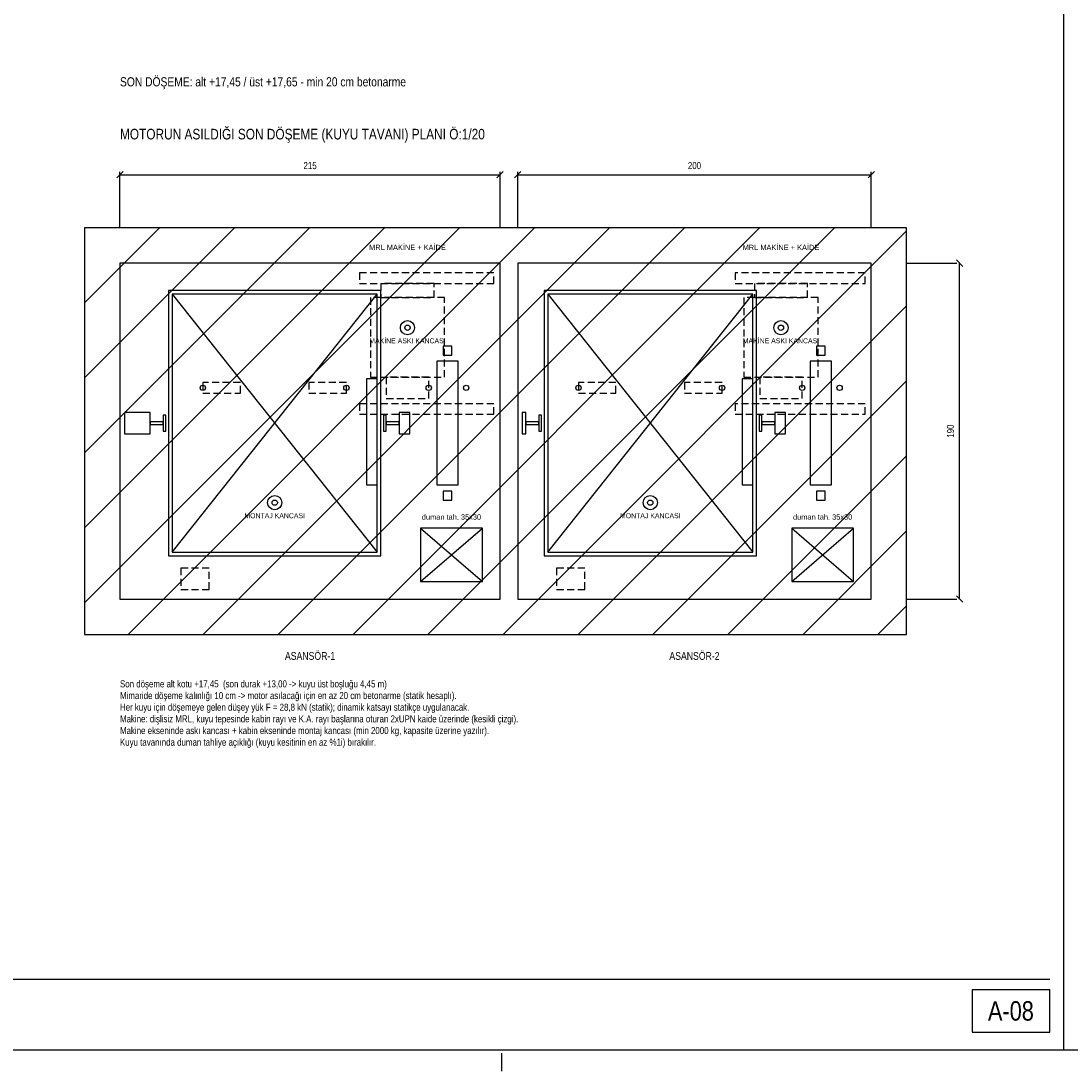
# Model space of a CAD drawing. Header units: centimetres. Extents: x 0 to 14570, y -30 to 2970.
# Tile 16 of 32: x 7970 to 9455, y -30 to 1455. Entities that reach past the tile are written whole.
import ezdxf
from ezdxf.enums import TextEntityAlignment as Align

# ---------------------------------------------------------------- set-up
doc = ezdxf.new("R2010")
doc.units = ezdxf.units.CM
doc.linetypes.add('CENTER', pattern=[40, 25, -5, 5, -5])
doc.linetypes.add('DASHED', pattern=[15, 10, -5])
for name, color, linetype in [('ASN-ANTET', 4, 'CONTINUOUS'), ('ASN-BASLIK', 5, 'CONTINUOUS'), ('ASN-CERCEVE', 7, 'CONTINUOUS'), ('ASN-DUVAR', 7, 'CONTINUOUS'), ('ASN-EKSEN', 8, 'CENTER'), ('ASN-HALAT', 6, 'CONTINUOUS'), ('ASN-KA', 30, 'CONTINUOUS'), ('ASN-KABIN', 5, 'CONTINUOUS'), ('ASN-MOTOR', 6, 'CONTINUOUS'), ('ASN-MOTOR-GIZLI', 6, 'DASHED'), ('ASN-OLCU', 3, 'CONTINUOUS'), ('ASN-RAY', 1, 'CONTINUOUS'), ('ASN-SIVA', 8, 'CONTINUOUS'), ('ASN-TARAMA', 8, 'CONTINUOUS'), ('ASN-UYARI', 1, 'CONTINUOUS'), ('ASN-YAZI', 4, 'CONTINUOUS')]:
    doc.layers.add(name, color=color, linetype=linetype)
doc.styles.get("Standard").update_dxf_attribs({"font": 'arial.ttf', "width": 0.8})

msp = doc.modelspace()

# ---------------------------------------------------------------- linework, layer by layer
at = {"layer": 'ASN-ANTET'}
msp.add_line((6495, 100), (9425, 100), dxfattribs=at)
msp.add_lwpolyline([(9315, 25), (9425, 25), (9425, 85), (9315, 85)], close=True, dxfattribs=at)
at = {"layer": 'ASN-CERCEVE'}
msp.add_line((9445, 0), (9445, 2970), dxfattribs=at)
for points in [[(0, 0), (14570, 0), (14570, 2970), (0, 2970)], [(100, 0), (14545, 0), (14545, 2970), (100, 2970)]]:
    msp.add_lwpolyline(points, close=True, dxfattribs=at)
at = {"layer": 'ASN-DUVAR'}
msp.add_lwpolyline([(8060, 587.5), (9222.5, 587.5), (9222.5, 1162.5), (8060, 1162.5)], close=True, dxfattribs=at)
at = {"layer": 'ASN-EKSEN'}
msp.add_line((8650, -30), (8650, -5), dxfattribs=at)
at = {"layer": 'ASN-HALAT'}
for centre in [(8227.2, 936.2), (8430.2, 936.2), (8546.6, 936.2), (8599.6, 936.2), (8758.5, 936.2), (8961.5, 936.2), (9074.8, 936.2), (9127.8, 936.2)]:
    msp.add_circle(centre, 3.75, dxfattribs=at)
at = {"layer": 'ASN-KA'}
for points in [[(8558.1, 798.8), (8588.1, 798.8), (8588.1, 973.8), (8558.1, 973.8)], [(9086.2, 798.8), (9116.2, 798.8), (9116.2, 973.8), (9086.2, 973.8)]]:
    msp.add_lwpolyline(points, close=True, dxfattribs=at)
at = {"layer": 'ASN-KABIN'}
for p, q in [((8183.8, 703.8), (8473.8, 1068.8)), ((8183.8, 1068.8), (8473.8, 703.8)), ((8715, 703.8), (9005, 1068.8)), ((8715, 1068.8), (9005, 703.8))]:
    msp.add_line(p, q, dxfattribs=at)
for points in [[(8178.8, 698.8), (8478.8, 698.8), (8478.8, 1073.8), (8178.8, 1073.8)], [(8710, 698.8), (9010, 698.8), (9010, 1073.8), (8710, 1073.8)], [(8183.8, 703.8), (8473.8, 703.8), (8473.8, 1068.8), (8183.8, 1068.8)], [(8715, 703.8), (9005, 703.8), (9005, 1068.8), (8715, 1068.8)], [(8458.8, 798.8), (8473.8, 798.8), (8473.8, 948.8), (8458.8, 948.8)], [(8990, 798.8), (9005, 798.8), (9005, 948.8), (8990, 948.8)]]:
    msp.add_lwpolyline(points, close=True, dxfattribs=at)
at = {"layer": 'ASN-MOTOR'}
for p, q in [((8535, 662.5), (8622.5, 737.5)), ((8535, 737.5), (8622.5, 662.5)), ((9060, 662.5), (9147.5, 737.5)), ((9060, 737.5), (9147.5, 662.5))]:
    msp.add_line(p, q, dxfattribs=at)
for points in [[(8535, 662.5), (8622.5, 662.5), (8622.5, 737.5), (8535, 737.5)], [(9060, 662.5), (9147.5, 662.5), (9147.5, 737.5), (9060, 737.5)]]:
    msp.add_lwpolyline(points, close=True, dxfattribs=at)
for centre, radius in [((8516.6, 1021.2), 10), ((8516.6, 1021.2), 3.75), ((9044.8, 1021.2), 10), ((9044.8, 1021.2), 3.75), ((8328.8, 773.8), 10), ((8328.8, 773.8), 3.75), ((8860, 773.8), 10), ((8860, 773.8), 3.75)]:
    msp.add_circle(centre, radius, dxfattribs=at)
at = {"layer": 'ASN-MOTOR-GIZLI'}
for points in [[(8448.8, 1083.8), (8638.8, 1083.8), (8638.8, 1098.8), (8448.8, 1098.8)], [(8980, 1083.8), (9163.8, 1083.8), (9163.8, 1098.8), (8980, 1098.8)], [(8479.1, 1063.8), (8554.1, 1063.8), (8554.1, 1083.8), (8479.1, 1083.8)], [(9007.2, 1063.8), (9082.2, 1063.8), (9082.2, 1083.8), (9007.2, 1083.8)], [(8464.1, 951.2), (8569.1, 951.2), (8569.1, 1063.8), (8464.1, 1063.8)], [(8992.2, 951.2), (9097.2, 951.2), (9097.2, 1063.8), (8992.2, 1063.8)], [(8486.6, 921.2), (8546.6, 921.2), (8546.6, 951.2), (8486.6, 951.2)], [(9014.8, 921.2), (9074.8, 921.2), (9074.8, 951.2), (9014.8, 951.2)], [(8227.2, 928.8), (8280.2, 928.8), (8280.2, 943.8), (8227.2, 943.8)], [(8377.2, 928.8), (8430.2, 928.8), (8430.2, 943.8), (8377.2, 943.8)], [(8758.5, 928.8), (8811.5, 928.8), (8811.5, 943.8), (8758.5, 943.8)], [(8908.5, 928.8), (8961.5, 928.8), (8961.5, 943.8), (8908.5, 943.8)], [(8448.8, 898.8), (8638.8, 898.8), (8638.8, 913.8), (8448.8, 913.8)], [(8980, 898.8), (9163.8, 898.8), (9163.8, 913.8), (8980, 913.8)], [(8196.2, 651.2), (8236.2, 651.2), (8236.2, 681.2), (8196.2, 681.2)], [(8727.5, 651.2), (8767.5, 651.2), (8767.5, 681.2), (8727.5, 681.2)]]:
    msp.add_lwpolyline(points, close=True, dxfattribs=at)
at = {"layer": 'ASN-OLCU'}
for p, q in [((8105.5, 1233), (8114.5, 1242)), ((8110, 1162.5), (8110, 1241.5)), ((8110, 1237.5), (8647.5, 1237.5)), ((8643, 1233), (8652, 1242)), ((8647.5, 1162.5), (8647.5, 1241.5)), ((8668, 1233), (8677, 1242)), ((8672.5, 1162.5), (8672.5, 1241.5)), ((8672.5, 1237.5), (9172.5, 1237.5)), ((9168, 1233), (9177, 1242)), ((9172.5, 1162.5), (9172.5, 1241.5)), ((9302, 1108), (9293, 1117)), ((9222.5, 1112.5), (9293.5, 1112.5)), ((9297.5, 637.5), (9297.5, 1112.5)), ((9302, 633), (9293, 642)), ((9222.5, 637.5), (9293.5, 637.5))]:
    msp.add_line(p, q, dxfattribs=at)
at = {"layer": 'ASN-RAY'}
for points in [[(8566.9, 982.5), (8579.4, 982.5), (8579.4, 995), (8566.9, 995)], [(9095, 982.5), (9107.5, 982.5), (9107.5, 995), (9095, 995)], [(8116.2, 871.2), (8152.8, 871.2), (8152.8, 901.2), (8116.2, 901.2)], [(8171, 875.1), (8175, 875.1), (8175, 897.4), (8171, 897.4)], [(8482.5, 875.1), (8486.5, 875.1), (8486.5, 897.4), (8482.5, 897.4)], [(8504.8, 871.2), (8519.8, 871.2), (8519.8, 901.2), (8504.8, 901.2)], [(8678.8, 871.2), (8684, 871.2), (8684, 901.2), (8678.8, 901.2)], [(8702.2, 875.1), (8706.2, 875.1), (8706.2, 897.4), (8702.2, 897.4)], [(9013.8, 875.1), (9017.8, 875.1), (9017.8, 897.4), (9013.8, 897.4)], [(9036, 871.2), (9051, 871.2), (9051, 901.2), (9036, 901.2)], [(8152.8, 884.2), (8171, 884.2), (8171, 888.2), (8152.8, 888.2)], [(8486.5, 884.2), (8504.8, 884.2), (8504.8, 888.2), (8486.5, 888.2)], [(8684, 884.2), (8702.2, 884.2), (8702.2, 888.2), (8684, 888.2)], [(9017.8, 884.2), (9036, 884.2), (9036, 888.2), (9017.8, 888.2)], [(8566.9, 777.5), (8579.4, 777.5), (8579.4, 790), (8566.9, 790)], [(9095, 777.5), (9107.5, 777.5), (9107.5, 790), (9095, 790)]]:
    msp.add_lwpolyline(points, close=True, dxfattribs=at)
at = {"layer": 'ASN-SIVA'}
for points in [[(8110, 637.5), (8647.5, 637.5), (8647.5, 1112.5), (8110, 1112.5)], [(8672.5, 637.5), (9172.5, 637.5), (9172.5, 1112.5), (8672.5, 1112.5)]]:
    msp.add_lwpolyline(points, close=True, dxfattribs=at)
at = {"layer": 'ASN-TARAMA'}
for p, q in [((8060, 1056.4), (8166.1, 1162.5)), ((8060, 950.4), (8272.1, 1162.5)), ((8060, 844.3), (8378.2, 1162.5)), ((8060, 738.2), (8484.3, 1162.5)), ((8060, 632.2), (8590.3, 1162.5)), ((8121.4, 587.5), (8696.4, 1162.5)), ((8227.5, 587.5), (8802.5, 1162.5)), ((8333.5, 587.5), (8908.5, 1162.5)), ((8439.6, 587.5), (9014.6, 1162.5)), ((8545.6, 587.5), (9120.6, 1162.5)), ((8651.7, 587.5), (9222.5, 1158.3)), ((8757.8, 587.5), (9222.5, 1052.2)), ((8863.8, 587.5), (9222.5, 946.2)), ((8969.9, 587.5), (9222.5, 840.1)), ((9076, 587.5), (9222.5, 734)), ((9182, 587.5), (9222.5, 628))]:
    msp.add_line(p, q, dxfattribs=at)

# ---------------------------------------------------------------- texts
at = {"layer": 'ASN-ANTET', "width": 0.8}
msp.add_text('A-08', height=27.5, dxfattribs=at).set_placement((9370, 55), align=Align.MIDDLE_CENTER)
at = {"layer": 'ASN-BASLIK', "width": 0.8}
msp.add_text('MOTORUN ASILDIĞI SON DÖŞEME (KUYU TAVANI) PLANI Ö:1/20', height=15, dxfattribs=at).set_placement((8110, 1287.5))
for s, p in [('ASANSÖR-1', (8378.8, 562.5)), ('ASANSÖR-2', (8922.5, 562.5))]:
    msp.add_text(s, height=11, dxfattribs=at).set_placement(p, align=Align.TOP_CENTER)
at = {"layer": 'ASN-MOTOR', "width": 0.8}
for s, p in [('MRL MAKİNE + KAİDE', (8516.6, 1128.8)), ('MRL MAKİNE + KAİDE', (9044.8, 1128.8)), ('duman tah. 35x30', (8578.8, 747.5)), ('duman tah. 35x30', (9103.8, 747.5))]:
    msp.add_text(s, height=7.5, dxfattribs=at).set_placement(p, align=Align.BOTTOM_CENTER)
for s, p in [('MAKİNE ASKI KANCASI', (8516.6, 1006.2)), ('MAKİNE ASKI KANCASI', (9044.8, 1006.2)), ('MONTAJ KANCASI', (8328.8, 758.8)), ('MONTAJ KANCASI', (8860, 758.8))]:
    msp.add_text(s, height=7, dxfattribs=at).set_placement(p, align=Align.TOP_CENTER)
at = {"layer": 'ASN-OLCU', "width": 0.8}
for s, p in [('215', (8378.8, 1242.5)), ('200', (8922.5, 1242.5))]:
    msp.add_text(s, height=10, dxfattribs=at).set_placement(p, align=Align.BOTTOM_CENTER)
msp.add_text('190', height=10, rotation=90, dxfattribs=at).set_placement((9292.5, 875), align=Align.BOTTOM_CENTER)
at = {"layer": 'ASN-UYARI', "width": 0.8}
msp.add_text('SON DÖŞEME: alt +17,45 / üst +17,65 - min 20 cm betonarme', height=13, dxfattribs=at).set_placement((8110, 1362.5))
at = {"layer": 'ASN-YAZI', "width": 0.8}
for s, p in [('Son döşeme alt kotu +17,45  (son durak +13,00 -> kuyu üst boşluğu 4,45 m)', (8110, 512.5)), ('Mimaride döşeme kalınlığı 10 cm -> motor asılacağı için en az 20 cm betonarme (statik hesaplı).', (8110, 496)), ('Her kuyu için döşemeye gelen düşey yük F = 28,8 kN (statik); dinamik katsayı statikçe uygulanacak.', (8110, 479.5)), ('Makine: dişlisiz MRL, kuyu tepesinde kabin rayı ve K.A. rayı başlarına oturan 2xUPN kaide üzerinde (kesikli çizgi).', (8110, 463)), ('Makine ekseninde askı kancası + kabin ekseninde montaj kancası (min 2000 kg, kapasite üzerine yazılır).', (8110, 446.5)), ('Kuyu tavanında duman tahliye açıklığı (kuyu kesitinin en az %1i) bırakılır.', (8110, 430))]:
    msp.add_text(s, height=10, dxfattribs=at).set_placement(p)

doc.saveas('drawing.dxf')
